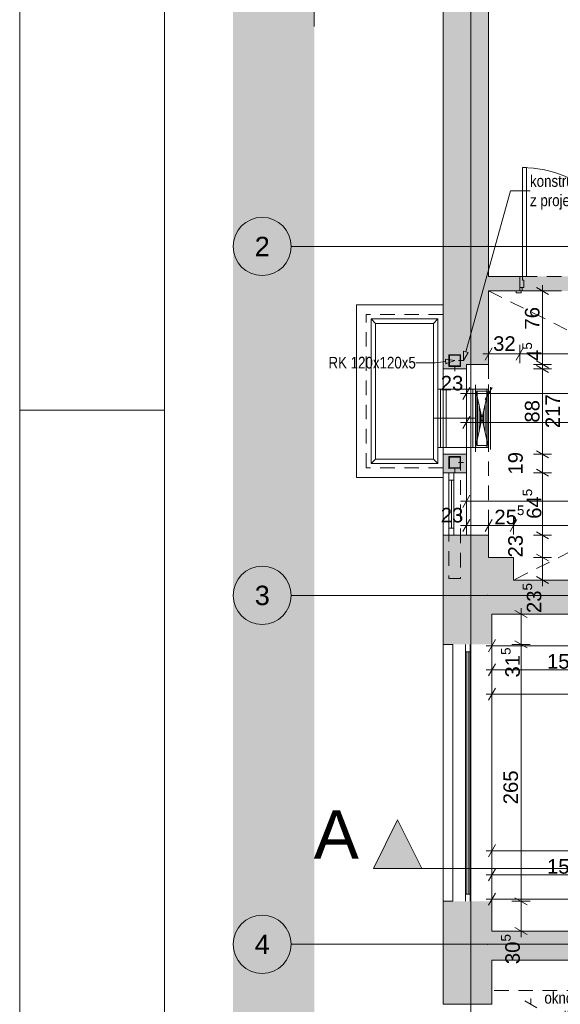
# Paper-space layout 'A-37 RZUT - PIĘTRO 7' of a CAD drawing. Header units: millimetres. Extents: x 0 to 800, y 0 to 500.
# Tile 2 of 14: x 0 to 112, y 174 to 378. Entities that reach past the tile are written whole.
import ezdxf
from ezdxf.xclip import XClip

# ---------------------------------------------------------------- set-up
doc = ezdxf.new("R2010")
doc.units = ezdxf.units.MM
doc.header["$MEASUREMENT"] = 0
doc.header["$XCLIPFRAME"] = 0
for name, pattern in [('ACAD_ISO03W100', [300, 120, -180]), ('DASHDOT', [254, 127, -63.5, 0, -63.5]), ('DASHDOTX2', [1000, 500, -250, 0, -250]), ('DOT2', [3, 0.5, -2.5]), ('Przer. długie kreski', [2.5, 1.5, -1]), ('PRZERYWANA_DU_A', [550, 350, -200])]:
    doc.linetypes.add(name, pattern=pattern)
for name, color, linetype, lineweight in [('0_Nr_pióra__2', 8, 'Continuous', 13), ('A_Arkusz_Nr_pióra__1', 7, 'Continuous', 20), ('A_linie przekroju_Nr_pióra__1', 7, 'Continuous', 20), ('A_wymiary_Nr_pióra__1', 7, 'Continuous', 20), ('A_wymiary_Nr_pióra__2', 8, 'Continuous', 13), ('A_ściany_Nr_pióra__1', 7, 'Continuous', 20), ('Drzwi Archicad_Nr_pióra__3', 252, 'Continuous', 13)]:
    doc.layers.add(name, color=color, linetype=linetype, lineweight=lineweight)
for name, color, linetype, lineweight, true_color in [('A_Arkusz_Nr_pióra__237', 7, 'Continuous', 5, 0x343434), ('A_konstrukcja stalowa_Nr_pióra__10', 7, 'Continuous', 13, 0x4b4b4b), ('A_opis_Nr_pióra__255', 7, 'Continuous', 15, 0x242424), ('A_opis_Nr_pióra__8', 7, 'Continuous', 13, 0x4c4c4c), ('A_osie_Nr_pióra__16', 7, 'Continuous', 5, 0x0f0f0f), ('A_osie_Nr_pióra__76', 7, 'Continuous', 5, 0x2d2d2d), ('A_sanitarne_Nr_pióra__6', 7, 'Continuous', 13, 0xa9a9a9), ('A_sufit_Nr_pióra__4', 7, 'Continuous', 18, 0x4b4b4b), ('A_ściany_Nr_pióra__10', 7, 'Continuous', 13, 0x4b4b4b), ('A_ściany_Nr_pióra__19', 7, 'Continuous', 5, 0x191919), ('Okna Archicada_Nr_pióra__19', 7, 'Continuous', 5, 0x191919)]:
    doc.layers.add(name, color=color, linetype=linetype, lineweight=lineweight, true_color=true_color)
for name, color, linetype in [('A_konstrukcja stalowa', 7, 'Continuous'), ('A_linie przekroju', 7, 'Continuous'), ('A_podrys', 7, 'Continuous'), ('A_ppoż proj', 7, 'Continuous'), ('A_ściany', 7, 'Continuous')]:
    doc.layers.add(name, color=color, linetype=linetype)
doc.styles.add('STYL_AUTOMATYCZNY_1', font='arial.ttf')
doc.styles.add('STYL_AUTOMATYCZNY_2', font='ARIALN.TTF')
doc.styles.add('STYL_AUTOMATYCZNY_5', font='arial.ttf')

# ---------------------------------------------------------------- blocks, each defined once
blk = doc.blocks.new('Rysunek_1_1', base_point=(-3193.41, -631.4))
at = {"linetype": 'Continuous', "lineweight": 0, "true_color": 0x484848}
blk.add_hatch(color=251, dxfattribs=at).paths.add_polyline_path([(44.07, 126.75), (60.84, 126.75), (60.84, 454.37), (374.97, 454.37), (374.97, 316.75), (544.97, 316.75), (544.97, 478.17), (44.07, 478.17)])
at = {"layer": 'A_konstrukcja stalowa', "linetype": 'Continuous', "lineweight": 0, "true_color": 0x252525}
h = blk.add_hatch(color=250, dxfattribs=at)
h.paths.add_polyline_path([(91.04, 305.99), (91.04, 308.39), (88.64, 308.39), (88.64, 305.99)])
h.paths.add_polyline_path([(90.94, 306.09), (88.74, 306.09), (88.74, 308.29), (90.94, 308.29)], flags=0)
h = blk.add_hatch(color=250, dxfattribs=at)
h.paths.add_polyline_path([(91.04, 284.99), (91.04, 287.39), (88.64, 287.39), (88.64, 284.99)])
h.paths.add_polyline_path([(90.94, 285.09), (88.74, 285.09), (88.74, 287.29), (90.94, 287.29)], flags=0)
at = {"layer": 'A_linie przekroju', "linetype": 'Continuous', "lineweight": 0, "true_color": 0x000000}
blk.add_hatch(color=18, dxfattribs=at).paths.add_polyline_path([(73.04, 202.41), (83.04, 202.41), (78.04, 212.41)])
at = {"layer": 'A_ppoż proj', "linetype": 'Continuous', "lineweight": 0, "true_color": 0x121212}
blk.add_hatch(color=250, dxfattribs=at).paths.add_polyline_path([(126.87, 324.57), (103.27, 324.57), (103.27, 321.57), (126.87, 321.57)])
at = {"layer": 'A_ściany', "linetype": 'Continuous', "lineweight": 0, "true_color": 0x000000}
for points in [[(87.44, 446.37), (87.44, 306.41), (96.84, 306.41), (96.84, 438.27)], [(96.84, 324.57), (96.84, 321.57), (103.27, 321.57), (103.27, 324.57)], [(92.24, 306.41), (87.44, 306.41), (87.44, 305.49), (90.04, 305.49), (92.24, 305.49)], [(87.44, 284.05), (92.24, 284.05), (92.24, 287.89), (90.04, 287.89), (87.44, 287.89)], [(87.44, 271.15), (87.44, 266.57), (96.84, 266.57), (96.84, 271.15)], [(87.44, 266.57), (87.44, 248.62), (97.53, 248.62), (97.53, 254.91)], [(97.53, 254.91), (101.97, 254.91), (101.97, 266.57), (87.44, 266.57)], [(101.97, 254.91), (191.75, 254.91), (191.75, 261.91), (101.97, 261.91)], [(87.44, 195.62), (87.44, 174.37), (97.53, 174.37), (97.53, 195.62)], [(192.33, 189.47), (97.53, 189.47), (97.53, 183.47), (192.33, 183.47)]]:
    blk.add_hatch(color=18, dxfattribs=at).paths.add_polyline_path(points)
at = {"layer": '0_Nr_pióra__2', "color": 8, "linetype": 'PRZERYWANA_DU_A', "lineweight": 13, "ltscale": 2, "flags": 128}
blk.add_lwpolyline([(544.97, 316.75), (374.97, 316.75), (374.97, 454.37), (60.84, 454.37), (60.84, 126.75)], dxfattribs=at)
at = {"layer": 'A_konstrukcja stalowa_Nr_pióra__10', "color": 251, "linetype": 'DOT2', "lineweight": 13, "ltscale": 2, "true_color": 0x4b4b4b}
for p, q in [((89.84, 304.99), (89.84, 309.39)), ((91.64, 307.19), (88.04, 307.19)), ((89.84, 283.99), (89.84, 288.39)), ((91.64, 286.19), (88.04, 286.19))]:
    blk.add_line(p, q, dxfattribs=at)
at = {"layer": 'A_konstrukcja stalowa_Nr_pióra__10', "color": 251, "linetype": 'Continuous', "lineweight": 13, "ltscale": 2, "true_color": 0x4b4b4b}
for p, q in [((88.64, 305.99), (88.64, 308.39)), ((88.64, 308.39), (91.04, 308.39)), ((90.94, 308.29), (88.74, 308.29)), ((88.74, 308.29), (88.74, 306.09)), ((90.94, 306.09), (90.94, 308.29)), ((91.04, 308.39), (91.04, 305.99)), ((91.04, 305.99), (88.64, 305.99)), ((88.74, 306.09), (90.94, 306.09)), ((88.64, 284.99), (88.64, 287.39)), ((88.64, 287.39), (91.04, 287.39)), ((90.94, 287.29), (88.74, 287.29)), ((88.74, 287.29), (88.74, 285.09)), ((90.94, 285.09), (90.94, 287.29)), ((91.04, 287.39), (91.04, 284.99)), ((91.04, 284.99), (88.64, 284.99)), ((88.74, 285.09), (90.94, 285.09))]:
    blk.add_line(p, q, dxfattribs=at)
at = {"layer": 'A_konstrukcja stalowa_Nr_pióra__10', "color": 251, "linetype": 'Przer. długie kreski', "lineweight": 13, "ltscale": 2, "true_color": 0x4b4b4b, "flags": 128}
blk.add_lwpolyline([(91.04, 262.25), (88.64, 262.25), (88.64, 284.99), (91.04, 284.99)], close=True, dxfattribs=at)
at = {"layer": 'A_linie przekroju_Nr_pióra__1', "color": 7, "linetype": 'ACAD_ISO03W100', "lineweight": 20, "ltscale": 2}
blk.add_line((83.04, 202.41), (544.97, 202.41), dxfattribs=at)
at = {"layer": 'A_linie przekroju_Nr_pióra__1', "color": 7, "linetype": 'Continuous', "lineweight": 20, "ltscale": 2, "flags": 128}
blk.add_lwpolyline([(73.04, 202.41), (83.04, 202.41), (78.04, 212.41)], close=True, dxfattribs=at)
at = {"layer": 'A_opis_Nr_pióra__255', "color": 250, "linetype": 'Continuous', "lineweight": 15, "ltscale": 2, "true_color": 0x242424}
for p, q in [((92.14, 308.99), (101.36, 342.24)), ((101.36, 342.24), (105.38, 342.24)), ((91.64, 307.19), (91.65, 309.12)), ((91.64, 307.19), (92.62, 308.85)), ((91.65, 309.12), (92.62, 308.85)), ((87.98, 306.99), (85.82, 306.76)), ((88.03, 306.5), (87.93, 307.49)), ((89.84, 307.19), (87.93, 307.49)), ((89.84, 307.19), (88.03, 306.5)), ((85.82, 306.76), (81.8, 306.76))]:
    blk.add_line(p, q, dxfattribs=at)
at = {"layer": 'A_osie_Nr_pióra__16', "color": 250, "linetype": 'DASHDOTX2', "lineweight": 5, "ltscale": 2, "true_color": 0x0f0f0f}
for p, q in [((93.18, 390.39), (93.18, 126.75)), ((96.57, 330.75), (56.07, 330.75)), ((544.97, 330.75), (96.57, 330.75)), ((96.57, 330.75), (96.57, 330.75)), ((96.57, 258.75), (56.07, 258.75)), ((544.97, 258.75), (96.57, 258.75)), ((96.57, 258.75), (96.57, 258.75)), ((96.57, 186.75), (56.07, 186.75)), ((544.97, 186.75), (96.57, 186.75)), ((96.57, 186.75), (96.57, 186.75))]:
    blk.add_line(p, q, dxfattribs=at)
for p in [(96.57, 330.75), (96.57, 258.75), (96.57, 186.75)]:
    blk.add_point(p, dxfattribs=at)
at = {"layer": 'A_osie_Nr_pióra__76', "color": 250, "linetype": 'Continuous', "lineweight": 5, "ltscale": 2, "true_color": 0x2d2d2d}
for centre in [(50.07, 330.75), (50.07, 258.75), (50.07, 186.75)]:
    blk.add_circle(centre, 6, dxfattribs=at)
at = {"layer": 'A_sanitarne_Nr_pióra__6', "color": 253, "linetype": 'Continuous', "lineweight": 13, "ltscale": 2, "true_color": 0xa9a9a9}
for p, q in [((72.58, 315.79), (73.48, 314.89)), ((72.58, 315.79), (86.38, 315.79)), ((72.58, 285.99), (72.58, 315.79)), ((86.38, 315.79), (85.48, 314.89)), ((86.38, 315.79), (86.38, 285.99)), ((73.48, 314.89), (73.48, 286.89)), ((73.48, 314.89), (85.48, 314.89)), ((85.48, 314.89), (85.48, 286.89)), ((86.38, 301.29), (96.84, 301.29)), ((86.88, 301.29), (86.88, 289.29)), ((87.48, 302.19), (87.48, 288.39)), ((88.08, 301.29), (88.08, 289.29)), ((93.54, 301.29), (93.54, 289.29)), ((94.14, 302.19), (94.14, 288.39)), ((96.84, 301.29), (94.14, 289.29)), ((94.14, 301.29), (96.84, 289.29)), ((94.22, 300.93), (94.22, 289.64)), ((96.49, 300.89), (94.49, 300.89)), ((94.49, 300.89), (94.49, 289.69)), ((96.44, 301.29), (96.44, 289.29)), ((96.49, 289.69), (96.49, 300.89)), ((96.76, 300.93), (96.76, 289.64)), ((96.84, 302.19), (96.84, 288.39)), ((97.24, 301.69), (97.24, 288.89)), ((94.53, 299.52), (94.53, 291.06)), ((96.44, 299.52), (96.44, 291.06)), ((94.85, 298.11), (94.85, 292.47)), ((95.17, 296.7), (95.17, 293.88)), ((95.8, 296.7), (95.8, 293.88)), ((96.12, 298.11), (96.12, 292.47)), ((86.38, 289.29), (96.84, 289.29)), ((94.49, 289.69), (96.49, 289.69)), ((72.58, 285.99), (73.48, 286.89)), ((73.48, 286.89), (85.48, 286.89)), ((86.38, 285.99), (85.48, 286.89)), ((86.38, 285.99), (72.58, 285.99))]:
    blk.add_line(p, q, dxfattribs=at)
at = {"layer": 'A_sanitarne_Nr_pióra__6', "color": 253, "linetype": 'DASHDOT', "lineweight": 13, "ltscale": 2, "true_color": 0xa9a9a9}
for p, q in [((85.48, 295.29), (86.38, 295.29)), ((86.38, 295.29), (87.48, 295.29)), ((87.48, 295.29), (94.14, 295.29))]:
    blk.add_line(p, q, dxfattribs=at)
at = {"layer": 'A_sufit_Nr_pióra__4', "color": 251, "linetype": 'Przer. długie kreski', "lineweight": 18, "ltscale": 2, "true_color": 0x4b4b4b}
for p, q in [((96.84, 321.57), (221.17, 260.01)), ((221.17, 321.57), (101.97, 261.91))]:
    blk.add_line(p, q, dxfattribs=at)
at = {"layer": 'A_wymiary_Nr_pióra__1', "color": 7, "linetype": 'Continuous', "lineweight": 20, "ltscale": 2}
for p, q in [((109.22, 320.85), (106.72, 322.29)), ((97.56, 309.82), (96.12, 307.32)), ((103.99, 309.82), (102.55, 307.32)), ((106.72, 307.13), (109.22, 305.69)), ((106.72, 306.21), (109.22, 304.77)), ((92.96, 301.66), (91.52, 299.16)), ((97.56, 301.66), (96.12, 299.16)), ((92.96, 295.66), (91.52, 293.16)), ((106.72, 288.61), (109.22, 287.17)), ((106.72, 284.77), (109.22, 283.33)), ((92.96, 279.42), (91.52, 276.92)), ((92.96, 274.42), (91.52, 271.92)), ((97.56, 274.42), (96.12, 271.92)), ((102.69, 274.42), (101.25, 271.92)), ((106.72, 271.87), (109.22, 270.43)), ((106.72, 267.29), (109.22, 265.85)), ((106.72, 262.63), (109.22, 261.19)), ((104.78, 254.19), (102.28, 255.63)), ((98.25, 249.62), (96.81, 247.12)), ((102.28, 249.34), (104.78, 247.9)), ((98.25, 244.62), (96.81, 242.12)), ((98.25, 239.62), (96.81, 237.12)), ((98.25, 207.32), (96.81, 204.82)), ((98.25, 202.32), (96.81, 199.82)), ((98.25, 197.32), (96.81, 194.82)), ((102.28, 196.34), (104.78, 194.9)), ((102.28, 190.19), (104.78, 188.75)), ((106.78, 173.65), (104.28, 175.09))]:
    blk.add_line(p, q, dxfattribs=at)
at = {"layer": 'A_wymiary_Nr_pióra__2', "color": 8, "linetype": 'Continuous', "lineweight": 13, "ltscale": 2}
for p, q in [((109.85, 321.57), (106.1, 321.57)), ((107.97, 321.57), (107.97, 322.79)), ((107.97, 306.41), (107.97, 321.57)), ((96.84, 306.69), (96.84, 310.44)), ((103.27, 306.69), (103.27, 310.44)), ((95.61, 308.57), (96.84, 308.57)), ((96.84, 308.57), (103.27, 308.57)), ((103.27, 308.57), (126.87, 308.57)), ((109.85, 306.41), (106.1, 306.41)), ((109.85, 305.49), (106.1, 305.49)), ((107.97, 305.49), (107.97, 306.41)), ((107.97, 287.89), (107.97, 305.49)), ((92.24, 298.53), (92.24, 302.28)), ((96.84, 298.53), (96.84, 302.28)), ((91.01, 300.41), (92.24, 300.41)), ((92.24, 300.41), (96.84, 300.41)), ((96.84, 300.41), (283.57, 300.41)), ((92.24, 292.53), (92.24, 296.28)), ((91.01, 294.41), (92.24, 294.41)), ((92.24, 294.41), (286.81, 294.41)), ((109.85, 287.89), (106.1, 287.89)), ((107.97, 284.05), (107.97, 287.89)), ((109.85, 284.05), (106.1, 284.05)), ((107.97, 271.15), (107.97, 284.05)), ((92.24, 276.29), (92.24, 280.04)), ((91.01, 278.17), (92.24, 278.17)), ((92.24, 278.17), (221.17, 278.17)), ((92.24, 271.29), (92.24, 275.04)), ((96.84, 271.29), (96.84, 275.04)), ((101.97, 271.29), (101.97, 275.04)), ((91.01, 273.17), (92.24, 273.17)), ((92.24, 273.17), (96.84, 273.17)), ((96.84, 273.17), (101.97, 273.17)), ((101.97, 273.17), (191.75, 273.17)), ((109.85, 271.15), (106.1, 271.15)), ((107.97, 266.57), (107.97, 271.15)), ((109.85, 266.57), (106.1, 266.57)), ((107.97, 261.91), (107.97, 266.57)), ((109.85, 261.91), (106.1, 261.91)), ((107.97, 260.68), (107.97, 261.91)), ((103.53, 254.91), (103.53, 256.13)), ((105.41, 254.91), (101.66, 254.91)), ((103.53, 248.62), (103.53, 254.91)), ((97.53, 246.49), (97.53, 250.24)), ((96.31, 248.37), (97.53, 248.37)), ((97.53, 248.37), (191.75, 248.37)), ((105.41, 248.62), (101.66, 248.62)), ((103.53, 195.62), (103.53, 248.62)), ((97.53, 241.49), (97.53, 245.24)), ((96.31, 243.37), (97.53, 243.37)), ((97.53, 243.37), (128.61, 243.37)), ((97.53, 236.49), (97.53, 240.24)), ((96.31, 238.37), (97.53, 238.37)), ((97.53, 238.37), (228.03, 238.37)), ((97.53, 204.19), (97.53, 207.94)), ((96.31, 206.07), (97.53, 206.07)), ((97.53, 206.07), (228.81, 206.07)), ((97.53, 199.19), (97.53, 202.94)), ((96.31, 201.07), (97.53, 201.07)), ((97.53, 201.07), (128.61, 201.07)), ((97.53, 194.19), (97.53, 197.94)), ((96.31, 196.07), (97.53, 196.07)), ((97.53, 196.07), (192.33, 196.07)), ((105.41, 195.62), (101.66, 195.62)), ((103.53, 189.47), (103.53, 195.62)), ((105.41, 189.47), (101.66, 189.47)), ((103.53, 188.24), (103.53, 189.47)), ((105.53, 174.37), (105.53, 175.59))]:
    blk.add_line(p, q, dxfattribs=at)
at = {"layer": 'A_ściany_Nr_pióra__1', "color": 7, "linetype": 'Continuous', "lineweight": 20, "ltscale": 2}
for p, q in [((103.27, 324.57), (103.27, 322.27)), ((103.27, 321.57), (102.53, 321.57)), ((103.27, 322.27), (103.27, 321.57)), ((90.04, 305.49), (87.44, 305.49)), ((90.04, 305.49), (92.24, 305.49)), ((90.04, 287.89), (87.44, 287.89)), ((90.04, 287.89), (92.24, 287.89)), ((87.44, 284.05), (92.24, 284.05)), ((87.44, 249.71), (87.44, 194.53)), ((89.44, 248.62), (89.44, 195.62)), ((97.53, 248.62), (97.53, 195.62))]:
    blk.add_line(p, q, dxfattribs=at)
at = {"layer": 'A_ściany_Nr_pióra__1', "color": 7, "linetype": 'Continuous', "lineweight": 20, "ltscale": 2, "flags": 128}
for points in [[(87.44, 446.37), (87.44, 306.41)], [(96.84, 324.57), (96.84, 438.27)], [(103.27, 324.57), (96.84, 324.57)], [(96.84, 306.41), (96.84, 321.57)], [(96.84, 321.57), (103.27, 321.57)], [(87.44, 306.41), (87.44, 305.49)], [(92.24, 305.49), (92.24, 306.41)], [(92.24, 306.41), (96.84, 306.41)], [(87.44, 287.89), (87.44, 284.05)], [(92.24, 284.05), (92.24, 287.89)], [(87.44, 271.15), (87.44, 266.57)], [(87.44, 271.15), (92.24, 271.15)], [(96.84, 271.15), (92.24, 271.15)], [(96.84, 266.57), (96.84, 271.15)], [(87.44, 266.57), (87.44, 248.62)], [(101.97, 266.57), (96.84, 266.57)], [(101.97, 261.91), (101.97, 266.57)], [(191.75, 261.91), (101.97, 261.91)], [(97.53, 248.62), (97.53, 254.91)], [(97.53, 254.91), (101.97, 254.91)], [(101.97, 254.91), (191.75, 254.91)], [(87.44, 248.62), (89.44, 248.62)], [(87.44, 195.62), (87.44, 174.37)], [(89.44, 195.62), (87.44, 195.62)], [(97.53, 189.47), (97.53, 195.62)], [(192.33, 189.47), (97.53, 189.47)], [(97.53, 174.37), (97.53, 183.47)], [(97.53, 183.47), (192.33, 183.47)], [(87.44, 174.37), (97.53, 174.37)]]:
    blk.add_lwpolyline(points, dxfattribs=at)
at = {"layer": 'A_ściany_Nr_pióra__10', "color": 251, "linetype": 'Continuous', "lineweight": 13, "ltscale": 2, "true_color": 0x4b4b4b}
for p, q in [((87.44, 318.69), (69.52, 318.69)), ((69.52, 283.09), (69.52, 318.69)), ((87.44, 283.09), (69.52, 283.09))]:
    blk.add_line(p, q, dxfattribs=at)
at = {"layer": 'A_ściany_Nr_pióra__10', "color": 251, "linetype": 'Przer. długie kreski', "lineweight": 13, "ltscale": 2, "true_color": 0x4b4b4b}
for p, q in [((87.44, 316.69), (71.52, 316.69)), ((71.52, 285.09), (71.52, 316.69)), ((96.84, 306.41), (96.84, 271.15)), ((87.44, 285.09), (71.52, 285.09)), ((97.98, 177.25), (544.97, 177.25))]:
    blk.add_line(p, q, dxfattribs=at)
at = {"layer": 'A_ściany_Nr_pióra__19', "color": 250, "linetype": 'Continuous', "lineweight": 5, "ltscale": 2, "true_color": 0x191919}
for p, q in [((87.44, 284.05), (87.44, 271.15)), ((92.24, 271.15), (92.24, 284.05))]:
    blk.add_line(p, q, dxfattribs=at)
at = {"layer": 'Drzwi Archicad_Nr_pióra__3', "color": 252, "linetype": 'Continuous', "lineweight": 13, "ltscale": 2}
for p, q in [((103.83, 347.05), (103.83, 324.57)), ((104.63, 347.05), (103.83, 347.05)), ((104.63, 324.57), (104.63, 347.05)), ((103.27, 322.27), (103.27, 324.57)), ((103.27, 324.57), (103.83, 324.57)), ((103.27, 324.57), (103.27, 322.27)), ((103.27, 324.57), (103.27, 322.27)), ((103.83, 324.57), (103.83, 323.77)), ((103.83, 324.57), (104.63, 324.57)), ((103.83, 323.77), (104.07, 323.77)), ((104.07, 323.77), (104.07, 322.27)), ((103.53, 321.57), (102.53, 321.57)), ((102.53, 321.57), (102.53, 321.19)), ((103.27, 321.57), (102.53, 321.57)), ((103.27, 321.57), (102.53, 321.57)), ((102.53, 321.19), (103.53, 321.19)), ((103.27, 322.27), (103.27, 321.57)), ((103.77, 322.27), (103.27, 322.27)), ((104.07, 322.27), (103.27, 322.27)), ((103.27, 322.27), (103.27, 321.57)), ((103.27, 322.27), (103.27, 321.57)), ((103.27, 321.57), (103.77, 321.57)), ((103.53, 321.19), (103.53, 321.57)), ((103.77, 321.57), (103.77, 322.27))]:
    blk.add_line(p, q, dxfattribs=at)
at = {"layer": 'Drzwi Archicad_Nr_pióra__3', "color": 252, "linetype": 'Przer. długie kreski', "lineweight": 13, "ltscale": 2}
for p, q in [((126.87, 324.57), (103.27, 324.57)), ((126.87, 321.57), (103.27, 321.57))]:
    blk.add_line(p, q, dxfattribs=at)
at = {"layer": 'Drzwi Archicad_Nr_pióra__3', "color": 252, "linetype": 'Continuous', "lineweight": 13, "ltscale": 2}
blk.add_arc((103.83, 324.57), 22.48, 0, 90, dxfattribs=at)
at = {"layer": 'Okna Archicada_Nr_pióra__19', "color": 250, "linetype": 'Continuous', "lineweight": 5, "ltscale": 2, "true_color": 0x191919}
for p, q in [((90.04, 305.49), (87.44, 305.49)), ((87.44, 287.89), (87.44, 305.49)), ((90.04, 305.49), (92.24, 305.49)), ((92.24, 287.89), (92.24, 305.49)), ((90.04, 287.89), (87.44, 287.89)), ((90.04, 287.89), (92.24, 287.89)), ((89.64, 284.05), (88.64, 284.05)), ((88.64, 284.05), (88.64, 271.15)), ((89.64, 282.55), (88.64, 282.55)), ((89.14, 272.65), (89.14, 282.55)), ((89.64, 271.15), (89.64, 284.05)), ((89.64, 272.65), (88.64, 272.65)), ((88.64, 271.15), (89.64, 271.15)), ((92.04, 195.62), (92.04, 248.62)), ((93.04, 195.62), (93.04, 248.62)), ((92.04, 247.12), (93.04, 247.12)), ((92.34, 197.12), (92.34, 247.12)), ((92.74, 197.12), (92.74, 247.12)), ((92.04, 197.12), (93.04, 197.12))]:
    blk.add_line(p, q, dxfattribs=at)
at = {"layer": 'A_linie przekroju_Nr_pióra__1', "color": 7, "linetype": 'Continuous', "lineweight": 20, "insert": (70.04, 204.41), "char_height": 10, "attachment_point": 9, "style": 'STYL_AUTOMATYCZNY_1'}
blk.add_mtext('\\A1;{\\pqr;\\pt0;\\fArial|b0|i0|c238|p0;\\W1.000000;A}', dxfattribs=at)
at = {"layer": 'A_opis_Nr_pióra__8', "color": 251, "linetype": 'Continuous', "lineweight": 13, "true_color": 0x4c4c4c, "char_height": 2.4, "attachment_point": 4, "style": 'STYL_AUTOMATYCZNY_2'}
for s, insert, width, line_spacing_factor in [('\\A1;{\\pql;\\fArial Narrow|b0|i0|c238|p0;\\W1.000000;konstrukcja otworu zgodnie z projektem konstrukcji}', (105.38, 341.9), 33.909, 0.996837), ('\\A1;{\\pql;\\fArial Narrow|b0|i0|c238|p0;\\W1.000000;okno wyposażyć w siłowniki i podłączyć do SSP; służy jako upust dymu w trakcie pożaru}', (108.35, 171.39), 36.3149, 0.987309)]:
    blk.add_mtext(s, dxfattribs=dict(at, insert=insert, width=width, line_spacing_factor=line_spacing_factor))
at = {"layer": 'A_opis_Nr_pióra__8', "color": 251, "linetype": 'Continuous', "lineweight": 13, "true_color": 0x4c4c4c, "insert": (81.8, 306.76), "char_height": 2.4, "attachment_point": 6, "style": 'STYL_AUTOMATYCZNY_2'}
blk.add_mtext('\\A1;{\\pqr;\\fArial Narrow|b0|i0|c238|p0;\\W1.000000;RK 120x120x5}', dxfattribs=at)
at = {"layer": 'A_osie_Nr_pióra__76', "color": 250, "linetype": 'Continuous', "lineweight": 5, "true_color": 0x2d2d2d, "char_height": 4, "attachment_point": 1, "style": 'STYL_AUTOMATYCZNY_1'}
for s, insert in [('\\A1;{\\pql;\\pt0;\\fArial|b0|i0|c238|p0;\\W1.000000;2}', (48.54, 332.75)), ('\\A1;{\\pql;\\pt0;\\fArial|b0|i0|c238|p0;\\W1.000000;3}', (48.54, 260.75)), ('\\A1;{\\pql;\\pt0;\\fArial|b0|i0|c238|p0;\\W1.000000;4}', (48.54, 188.75))]:
    blk.add_mtext(s, dxfattribs=dict(at, insert=insert))
at = {"layer": 'A_wymiary_Nr_pióra__1', "color": 7, "linetype": 'Continuous', "lineweight": 20, "char_height": 3, "attachment_point": 7, "rotation": 90, "style": 'STYL_AUTOMATYCZNY_1'}
for s, insert in [('\\A1;{\\pql;\\fArial|b0|i0|c238|p0;\\W1.000000;4\\fArial|b0|i0|c238|p0;\\W1.000000;\\A1{\\H.66x;\\S5^  ;}}', (108.57, 307.13)), ('\\A1;{\\pql;\\fArial|b0|i0|c238|p0;\\W1.000000;64\\fArial|b0|i0|c238|p0;\\W1.000000;\\A1{\\H.66x;\\S5^  ;}}', (108.59, 274.55)), ('\\A1;{\\pql;\\fArial|b0|i0|c238|p0;\\W1.000000;23\\fArial|b0|i0|c238|p0;\\W1.000000;\\A1{\\H.66x;\\S5^  ;}}', (108.59, 255.1)), ('\\A1;{\\pql;\\fArial|b0|i0|c238|p0;\\W1.000000;31\\fArial|b0|i0|c238|p0;\\W1.000000;\\A1{\\H.66x;\\S5^  ;}}', (104.15, 241.81)), ('\\A1;{\\pql;\\fArial|b0|i0|c238|p0;\\W1.000000;30\\fArial|b0|i0|c238|p0;\\W1.000000;\\A1{\\H.66x;\\S5^  ;}}', (104.15, 182.66))]:
    blk.add_mtext(s, dxfattribs=dict(at, insert=insert))
at = {"layer": 'A_wymiary_Nr_pióra__1', "color": 7, "linetype": 'Continuous', "lineweight": 20, "char_height": 3, "attachment_point": 7, "rotation": 90, "style": 'STYL_AUTOMATYCZNY_5'}
for s, insert, width in [('\\A1;{\\pql;\\fArial|b0|i0|c238|p0;\\W1.000000;76}', (107.37, 313.6), 4.5763), ('\\A1;{\\pql;\\fArial|b0|i0|c238|p0;\\W1.000000;88}', (107.37, 294.4), 4.5763), ('\\A1;{\\pql;\\fArial|b0|i0|c238|p0;\\W1.000000;217}', (111.57, 293.26), 6.8645), ('\\A1;{\\pql;\\fArial|b0|i0|c238|p0;\\W1.000000;19}', (103.92, 283.68), 4.5763), ('\\A1;{\\pql;\\fArial|b0|i0|c238|p0;\\W1.000000;23}', (103.92, 266.57), 4.5763), ('\\A1;{\\pql;\\fArial|b0|i0|c238|p0;\\W1.000000;265}', (102.93, 215.64), 6.8645)]:
    blk.add_mtext(s, dxfattribs=dict(at, insert=insert, width=width))
at = {"layer": 'A_wymiary_Nr_pióra__1', "color": 7, "linetype": 'Continuous', "lineweight": 20, "char_height": 3, "width": 4.5763, "attachment_point": 7, "style": 'STYL_AUTOMATYCZNY_5'}
for s, insert in [('\\A1;{\\pql;\\fArial|b0|i0|c238|p0;\\W1.000000;32}', (97.77, 309.17)), ('\\A1;{\\pql;\\fArial|b0|i0|c238|p0;\\W1.000000;23}', (86.94, 301.01)), ('\\A1;{\\pql;\\fArial|b0|i0|c238|p0;\\W1.000000;23}', (86.94, 273.77))]:
    blk.add_mtext(s, dxfattribs=dict(at, insert=insert))
at = {"layer": 'A_wymiary_Nr_pióra__1', "color": 7, "linetype": 'Continuous', "lineweight": 20, "char_height": 3, "attachment_point": 7, "style": 'STYL_AUTOMATYCZNY_1'}
for s, insert in [('\\A1;{\\pql;\\fArial|b0|i0|c238|p0;\\W1.000000;25\\fArial|b0|i0|c238|p0;\\W1.000000;\\A1{\\H.66x;\\S5^  ;}}', (98.02, 272.55)), ('\\A1;{\\pql;\\fArial|b0|i0|c238|p0;\\W1.000000;155\\fArial|b0|i0|c238|p0;\\W1.000000;\\A1{\\H.66x;\\S5^  ;}}', (108.88, 242.75)), ('\\A1;{\\pql;\\fArial|b0|i0|c238|p0;\\W1.000000;155\\fArial|b0|i0|c238|p0;\\W1.000000;\\A1{\\H.66x;\\S5^  ;}}', (108.88, 200.45))]:
    blk.add_mtext(s, dxfattribs=dict(at, insert=insert))

psp = doc.layouts.new('A-37 RZUT - PIĘTRO 7')

# ---------------------------------------------------------------- linework, layer by layer
at = {"layer": 'A_Arkusz_Nr_pióra__1', "color": 7, "linetype": 'Continuous', "lineweight": 20}
psp.add_line((29.9, 495.1), (29.9, 4.9), dxfattribs=at)
at = {"layer": 'A_Arkusz_Nr_pióra__1', "color": 7, "linetype": 'Continuous', "lineweight": 20, "flags": 128}
psp.add_lwpolyline([(0, 500), (800, 500), (800, 0), (0, 0)], close=True, dxfattribs=at)
at = {"layer": 'A_Arkusz_Nr_pióra__237', "color": 250, "linetype": 'Continuous', "lineweight": 5, "true_color": 0x343434}
psp.add_line((0, 297), (29.9, 297), dxfattribs=at)

# ---------------------------------------------------------------- block references
at = {"layer": 'A_podrys', "color": 37, "linetype": 'Continuous', "lineweight": 5, "true_color": 0x656532}
ref = psp.add_blockref('Rysunek_1_1', (-3193.41, -631.4), dxfattribs=at)
XClip(ref).set_block_clipping_path([(44.069637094, 126.7487186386), (544.9695795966, 478.1668323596)])

doc.saveas('drawing.dxf')
